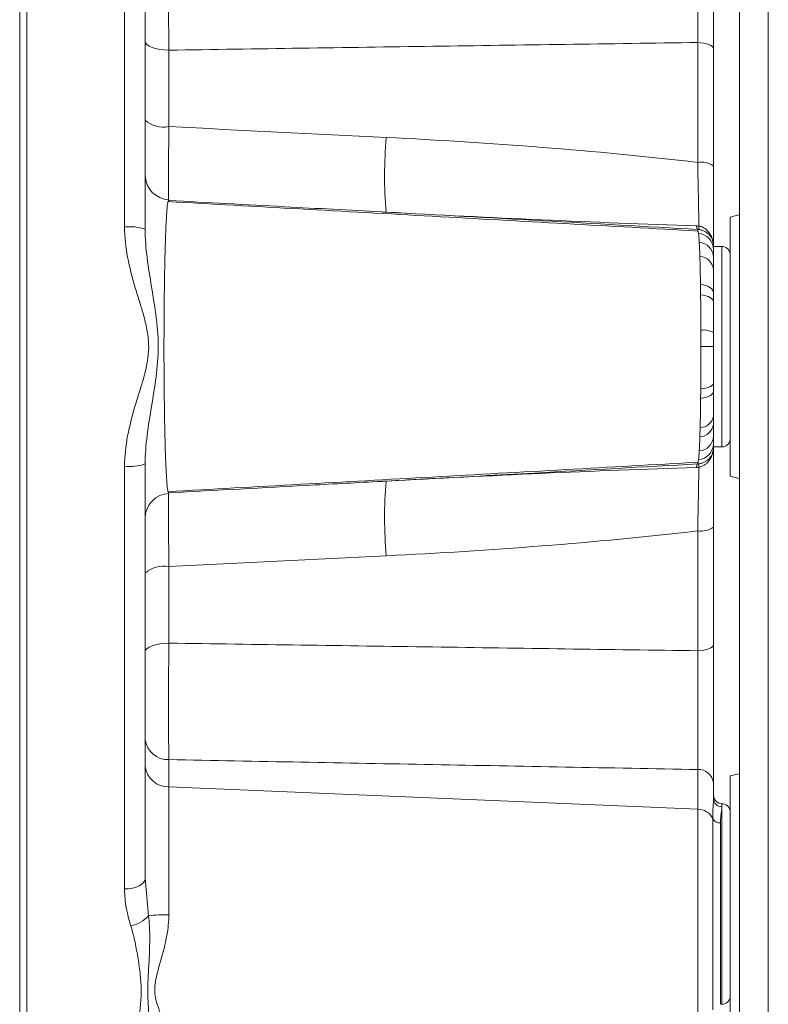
# Model space of a CAD drawing. Header units: millimetres. Extents: x 278 to 1769, y 540 to 2657.
# Tile 7 of 12: x 1190 to 1280, y 1766 to 1884. Entities that reach past the tile are written whole.
import ezdxf

# ---------------------------------------------------------------- set-up
doc = ezdxf.new("R2010")
doc.units = ezdxf.units.MM

msp = doc.modelspace()

# ---------------------------------------------------------------- linework, layer by layer
at = {"color": 7, "linetype": 'Continuous', "lineweight": 15}
for p, q in [((1276.49, 1612.6), (1276.49, 1995.03)), ((1279.94, 1612.6), (1279.94, 1995.03)), ((1190.12, 1844.62), (1190.12, 1976.52)), ((1190.98, 1963.9), (1190.98, 1712.74)), ((1202.71, 1858.98), (1202.71, 1909.72)), ((1205.17, 1908.48), (1205.17, 1858.71)), ((1271.47, 1866.74), (1271.47, 1881.13)), ((1208.02, 1880.21), (1208.02, 1871.03)), ((1273.37, 1880.37), (1273.37, 1866.28)), ((1208.02, 1862.16), (1207.91, 1862)), ((1275.38, 1829.07), (1275.38, 1860.17)), ((1271.54, 1858.42), (1271.5, 1858.69)), ((1274.38, 1856.66), (1273.37, 1856.66)), ((1190.12, 1712.73), (1190.12, 1844.62)), ((1273.37, 1832.59), (1274.38, 1832.59)), ((1202.71, 1779.52), (1202.71, 1830.26)), ((1205.17, 1830.53), (1205.17, 1780.76)), ((1271.5, 1830.55), (1271.54, 1830.83)), ((1242.12, 1828.92), (1236.3, 1828.6)), ((1238.85, 1828.74), (1236.65, 1828.62)), ((1273.37, 1822.96), (1273.37, 1808.87)), ((1271.47, 1808.11), (1271.47, 1822.5)), ((1208.02, 1818.22), (1208.02, 1809.03)), ((1208.02, 1795.04), (1208.02, 1791.79)), ((1271.47, 1789.1), (1271.47, 1793.86)), ((1275.38, 1762.34), (1275.38, 1793.08)), ((1273.37, 1792.24), (1273.37, 1790.37)), ((1208.02, 1791.79), (1208.02, 1776.42)), ((1271.47, 1789.1), (1208.02, 1791.79)), ((1274.38, 1765.67), (1274.38, 1789.39)), ((1205.17, 1780.76), (1205.2, 1780.38)), ((1274.22, 1765.67), (1274.38, 1765.67))]:
    msp.add_line(p, q, dxfattribs=at)
at = {"color": 8, "linetype": 'Continuous', "lineweight": 15}
for p, q in [((1271.58, 1858.21), (1271.54, 1858.42)), ((1274.38, 1832.59), (1274.38, 1856.66)), ((1271.54, 1830.83), (1271.58, 1831.04)), ((1237.75, 1828.68), (1234.11, 1828.48)), ((1274.38, 1789.74), (1274.38, 1789.39)), ((1271.47, 1763.63), (1271.47, 1789.1)), ((1273.27, 1764.99), (1273.27, 1788)), ((1274.22, 1787.44), (1274.22, 1765.67)), ((1205.2, 1780.38), (1205.58, 1776.31))]:
    msp.add_line(p, q, dxfattribs=at)
at = {"color": 7, "linetype": 'Continuous', "lineweight": 15, "flags": 128}
for points in [[(1205.17, 1881.28), (1205.22, 1881.08), (1205.38, 1880.88), (1205.64, 1880.7), (1206, 1880.54), (1206.43, 1880.41), (1206.92, 1880.31), (1207.46, 1880.24), (1208.02, 1880.21)], [(1271.47, 1881.13), (1271.85, 1881.11), (1272.21, 1881.06), (1272.54, 1880.99), (1272.82, 1880.89), (1273.06, 1880.78), (1273.23, 1880.65), (1273.34, 1880.52), (1273.37, 1880.37)], [(1276.49, 1860.47), (1276.4, 1860.43), (1275.38, 1860.17)], [(1273.37, 1851.06), (1273.34, 1851.24), (1273.26, 1851.41), (1273.12, 1851.58), (1272.93, 1851.73), (1272.7, 1851.86), (1272.43, 1851.96), (1272.13, 1852.05), (1271.81, 1852.1)], [(1273.37, 1849.97), (1273.35, 1850.11), (1273.26, 1850.26), (1273.12, 1850.39), (1272.94, 1850.52), (1272.71, 1850.63), (1272.44, 1850.71), (1272.14, 1850.78), (1271.82, 1850.83)], [(1273.37, 1844.62), (1273.35, 1844.62), (1273.26, 1844.62), (1273.13, 1844.62), (1272.95, 1844.62), (1272.73, 1844.62), (1272.47, 1844.62), (1272.17, 1844.62), (1271.86, 1844.62)], [(1273.37, 1839.27), (1273.35, 1839.13), (1273.26, 1838.98), (1273.12, 1838.85), (1272.94, 1838.72), (1272.71, 1838.62), (1272.44, 1838.53), (1272.14, 1838.46), (1271.82, 1838.41)], [(1273.37, 1840.25), (1273.35, 1840.13), (1273.26, 1840.02), (1273.13, 1839.91), (1272.94, 1839.8), (1272.72, 1839.72), (1272.45, 1839.64), (1272.15, 1839.59), (1271.84, 1839.55)], [(1275.38, 1829.07), (1276.4, 1828.81), (1276.49, 1828.77)], [(1208.02, 1809.03), (1207.46, 1809), (1206.92, 1808.93), (1206.43, 1808.83), (1206, 1808.7), (1205.64, 1808.54), (1205.38, 1808.36), (1205.22, 1808.17), (1205.17, 1807.96)], [(1273.37, 1808.87), (1273.34, 1808.73), (1273.23, 1808.59), (1273.06, 1808.46), (1272.82, 1808.35), (1272.54, 1808.25), (1272.21, 1808.18), (1271.85, 1808.13), (1271.47, 1808.11)], [(1276.49, 1793.38), (1276.4, 1793.34), (1275.38, 1793.08)], [(1205.17, 1780.76), (1205.12, 1780.52), (1204.98, 1780.29), (1204.76, 1780.08), (1204.45, 1779.89), (1204.08, 1779.74), (1203.65, 1779.62), (1203.19, 1779.55), (1202.71, 1779.52)]]:
    msp.add_lwpolyline(points, dxfattribs=at)
at = {"color": 7, "linetype": 'Continuous', "lineweight": 15}
for centre, radius, start, end in [((1207.39, 1874.29), 3.32, 228.0381, 280.9262), ((1284.83, 1865.11), 50.93, 174.7974, 184.8967), ((1271.9, 1864.35), 2.43, 52.7726, 100.1748), ((1208.18, 1865.25), 3.01, 181.7033, 267.2323), ((1234.09, 1860.84), 0.0754, 266.4654, 284.9729), ((1203.31, 1853.17), 5.85, 71.4335, 95.898), ((1271.94, 1859.13), 0.629, 180.9516, 224.8198), ((1271.41, 1856.26), 1.96, 0.8785, 84.9861), ((1273.23, 1858.89), 1.63, 172.5927, 187.4073), ((1271.51, 1855.27), 1.87, 2.9352, 85.4269), ((1274.38, 1855.65), 1, 0, 90), ((1271.66, 1853.72), 1.72, 6.7816, 87.8522), ((1272.16, 1843.95), 2.67, 63.0169, 96.538), ((1271.76, 1836.55), 1.64, 270.0787, 350.0888), ((1271.66, 1835.52), 1.72, 272.148, 353.2187), ((1271.51, 1833.97), 1.87, 274.5731, 357.065), ((1274.38, 1833.59), 1, 270, 0), ((1271.41, 1833), 1.96, 275.0225, 359.0941), ((1203.31, 1836.08), 5.85, 264.102, 288.5665), ((1271.94, 1830.11), 0.629, 135.1802, 179.0484), ((1273.23, 1830.35), 1.63, 172.5927, 187.4073), ((1284.83, 1824.13), 50.93, 175.1033, 185.2026), ((1208.18, 1824), 3.01, 92.706, 179.3937), ((1271.9, 1824.9), 2.43, 259.8252, 307.2274), ((1207.39, 1814.95), 3.32, 79.0738, 131.9619), ((1207.89, 1797.77), 2.73, 186.2757, 272.8274), ((1207.89, 1794.52), 2.73, 186.2757, 272.8274), ((1271.56, 1792.04), 1.82, 6.2757, 92.8274), ((1274.38, 1790.75), 1, 180, 270), ((1274.36, 1790.38), 0.989, 180.8543, 270.8295), ((1274.38, 1788.74), 1, 0, 90), ((1271.49, 1787.1), 1.99, 26.602, 90.3809), ((1274.17, 1788.45), 1.01, 206.8621, 272.8841), ((1202.69, 1778.85), 3.85, 281.5622, 318.7087), ((1207.84, 1753.2), 23.22, 89.5637, 95.5889), ((1274.38, 1766.67), 1, 270, 0)]:
    msp.add_arc(centre, radius, start, end, dxfattribs=at)
for points, knots in [([(1273.37, 1897), (1273.37, 1896.54), (1273.37, 1895.53), (1273.37, 1894.34), (1273.37, 1893.05), (1273.37, 1892.38), (1273.37, 1890.99), (1273.37, 1890.26), (1273.37, 1889.14), (1273.37, 1888.75), (1273.37, 1887.99), (1273.37, 1887.61), (1273.37, 1886.46), (1273.37, 1885.69), (1273.37, 1884.51), (1273.37, 1884.12), (1273.37, 1883.35), (1273.37, 1882.97), (1273.37, 1881.84), (1273.37, 1881.1), (1273.37, 1880.37)], [0, 0, 0, 0, 0.125, 0.25, 0.25, 0.375, 0.375, 0.5, 0.5, 0.5625, 0.5625, 0.625, 0.625, 0.75, 0.75, 0.8125, 0.8125, 0.875, 0.875, 1, 1, 1, 1]), ([(1271.47, 1881.13), (1271.48, 1881.75), (1271.48, 1882.39), (1271.49, 1883.36), (1271.49, 1883.68), (1271.49, 1884.34), (1271.49, 1884.68), (1271.5, 1885.68), (1271.5, 1886.35), (1271.5, 1887.66), (1271.5, 1888.32), (1271.5, 1889.61), (1271.5, 1890.23), (1271.5, 1891.42), (1271.5, 1892), (1271.49, 1893.1), (1271.48, 1894.12), (1271.48, 1894.99), (1271.47, 1895.38)], [0, 0, 0, 0, 0.125, 0.125, 0.1875, 0.1875, 0.25, 0.25, 0.375, 0.375, 0.5, 0.5, 0.625, 0.625, 0.75, 0.75, 0.875, 1, 1, 1, 1]), ([(1208.02, 1894.2), (1208.01, 1893.82), (1208.01, 1893.39), (1208, 1892.46), (1207.99, 1891.96), (1207.99, 1890.89), (1207.98, 1890.33), (1207.98, 1889.16), (1207.98, 1888.55), (1207.98, 1887.6), (1207.98, 1887.28), (1207.98, 1886.64), (1207.98, 1886.32), (1207.98, 1885.35), (1207.99, 1884.7), (1207.99, 1883.72), (1207.99, 1883.39), (1208, 1882.74), (1208, 1882.42), (1208.01, 1881.46), (1208.01, 1880.83), (1208.02, 1880.21)], [0, 0, 0, 0, 0.125, 0.125, 0.25, 0.25, 0.375, 0.375, 0.5, 0.5, 0.5625, 0.5625, 0.625, 0.625, 0.75, 0.75, 0.8125, 0.8125, 0.875, 0.875, 1, 1, 1, 1]), ([(1271.47, 1881.13), (1260.88, 1880.98), (1250.29, 1880.83), (1239.7, 1880.68), (1229.14, 1880.52), (1218.58, 1880.37), (1208.02, 1880.21)], [0.00190489, 0.00190489, 0.00190489, 0.00190489, 0.03374003, 0.03374003, 0.03374003, 0.06548481, 0.06548481, 0.06548481, 0.06548481]), ([(1208.02, 1871.03), (1208.01, 1870.39), (1208.01, 1869.77), (1208, 1868.58), (1207.99, 1868.01), (1207.99, 1866.92), (1207.98, 1866.4), (1207.98, 1865.45), (1207.98, 1865.02), (1207.98, 1864.42), (1207.98, 1864.23), (1207.98, 1863.88), (1207.98, 1863.71), (1207.98, 1863.26), (1207.98, 1863), (1207.99, 1862.69), (1207.99, 1862.59), (1207.99, 1862.44), (1208, 1862.37), (1208, 1862.22), (1208.01, 1862.17), (1208.02, 1862.17)], [0, 0, 0, 0, 0.125, 0.125, 0.25, 0.25, 0.375, 0.375, 0.5, 0.5, 0.5625, 0.5625, 0.625, 0.625, 0.75, 0.75, 0.8125, 0.8125, 0.875, 0.875, 1, 1, 1, 1]), ([(1234.11, 1869.73), (1240.35, 1869.42), (1246.59, 1869.03), (1259.04, 1868.05), (1265.27, 1867.47), (1271.47, 1866.74)], [0, 0, 0, 0, 0.5, 0.5, 1, 1, 1, 1]), ([(1271.62, 1859.1), (1271.61, 1859.51), (1271.6, 1859.99), (1271.59, 1860.81), (1271.58, 1861.1), (1271.57, 1861.71), (1271.57, 1862.02), (1271.55, 1863), (1271.53, 1863.7), (1271.5, 1865.18), (1271.49, 1865.95), (1271.47, 1866.74)], [0, 0, 0, 0, 0.25, 0.25, 0.375, 0.375, 0.5, 0.5, 0.75, 0.75, 1, 1, 1, 1]), ([(1273.37, 1866.28), (1273.37, 1865.24), (1273.37, 1864.24), (1273.37, 1862.81), (1273.37, 1862.34), (1273.37, 1861.44), (1273.37, 1861.01), (1273.37, 1860.18), (1273.37, 1859.79), (1273.37, 1859.05), (1273.37, 1858.69), (1273.37, 1857.7), (1273.37, 1857.15), (1273.37, 1856.7)], [0, 0, 0, 0, 0.25, 0.25, 0.375, 0.375, 0.5, 0.5, 0.625, 0.625, 0.75, 0.75, 1, 1, 1, 1]), ([(1271.55, 1858.5), (1260.92, 1859.09), (1239.7, 1860.27), (1218.49, 1861.44), (1207.92, 1862.03)], [0, 0, 0, 0, 0.501235, 1, 1, 1, 1]), ([(1233.57, 1860.79), (1229.68, 1861), (1225.8, 1861.21), (1221.91, 1861.42), (1217.28, 1861.67), (1212.65, 1861.92), (1208.02, 1862.17)], [0.00052452, 0.00052452, 0.00052452, 0.00052452, 0.0122076, 0.0122076, 0.0122076, 0.02613593, 0.02613593, 0.02613593, 0.02613593]), ([(1234.09, 1860.76), (1240.29, 1860.43), (1246.49, 1860.12), (1258.9, 1859.57), (1265.1, 1859.32), (1271.31, 1859.12)], [0, 0, 0, 0, 0.5, 0.5, 1, 1, 1, 1]), ([(1271.5, 1858.69), (1265.26, 1859.04), (1259.03, 1859.39), (1246.57, 1860.09), (1240.34, 1860.43), (1234.11, 1860.77)], [0, 0, 0, 0, 0.5, 0.5, 1, 1, 1, 1]), ([(1202.71, 1830.26), (1202.71, 1831.49), (1202.85, 1832.7), (1203.3, 1835.09), (1203.61, 1836.27), (1204.13, 1838.03), (1204.31, 1838.62), (1204.68, 1839.8), (1204.86, 1840.38), (1205.34, 1842.16), (1205.6, 1843.36), (1205.6, 1845.24), (1205.54, 1845.86), (1205.33, 1847.07), (1205.18, 1847.67), (1204.86, 1848.85), (1204.68, 1849.44), (1204.32, 1850.61), (1204.13, 1851.2), (1203.61, 1852.97), (1203.3, 1854.15), (1202.85, 1856.54), (1202.71, 1857.75), (1202.71, 1858.98)], [0, 0, 0, 0, 0.125, 0.125, 0.25, 0.25, 0.3125, 0.3125, 0.375, 0.375, 0.5, 0.5, 0.5625, 0.5625, 0.625, 0.625, 0.6875, 0.6875, 0.75, 0.75, 0.875, 0.875, 1, 1, 1, 1]), ([(1205.17, 1858.71), (1205.17, 1857.57), (1205.27, 1856.43), (1205.56, 1854.13), (1205.75, 1852.96), (1206.13, 1850.62), (1206.33, 1849.44), (1206.56, 1847.65), (1206.63, 1847.05), (1206.72, 1845.84), (1206.75, 1845.23), (1206.75, 1843.39), (1206.64, 1842.19), (1206.33, 1839.8), (1206.13, 1838.62), (1205.75, 1836.28), (1205.56, 1835.12), (1205.27, 1832.81), (1205.17, 1831.67), (1205.17, 1830.53)], [0, 0, 0, 0, 0.125, 0.125, 0.25, 0.25, 0.375, 0.375, 0.4375, 0.4375, 0.5, 0.5, 0.625, 0.625, 0.75, 0.75, 0.875, 0.875, 1, 1, 1, 1]), ([(1271.62, 1859.1), (1271.75, 1859.08), (1271.88, 1859.04), (1272.13, 1858.93), (1272.24, 1858.87), (1272.46, 1858.71), (1272.56, 1858.62), (1272.75, 1858.43), (1272.83, 1858.32), (1272.98, 1858.1), (1273.05, 1857.99), (1273.17, 1857.75), (1273.21, 1857.62), (1273.29, 1857.36), (1273.32, 1857.23), (1273.36, 1856.97), (1273.37, 1856.83), (1273.37, 1856.7)], [0, 0, 0, 0, 0.125, 0.125, 0.25, 0.25, 0.375, 0.375, 0.5, 0.5, 0.625, 0.625, 0.75, 0.75, 0.875, 0.875, 1, 1, 1, 1]), ([(1271.62, 1858.68), (1271.75, 1858.66), (1271.88, 1858.63), (1272.12, 1858.56), (1272.24, 1858.5), (1272.46, 1858.38), (1272.56, 1858.31), (1272.75, 1858.16), (1272.84, 1858.07), (1272.99, 1857.89), (1273.06, 1857.79), (1273.14, 1857.63), (1273.17, 1857.58), (1273.22, 1857.48), (1273.24, 1857.42), (1273.3, 1857.26), (1273.32, 1857.15), (1273.36, 1856.93), (1273.37, 1856.81), (1273.37, 1856.7)], [0, 0, 0, 0, 0.125, 0.125, 0.25, 0.25, 0.375, 0.375, 0.5, 0.5, 0.625, 0.625, 0.6875, 0.6875, 0.75, 0.75, 0.875, 0.875, 1, 1, 1, 1]), ([(1273.37, 1856.7), (1273.37, 1856.7), (1273.37, 1856.7), (1273.37, 1856.68), (1273.37, 1856.66), (1273.37, 1856.56), (1273.37, 1856.45), (1273.37, 1856.29)], [0, 0, 0, 0, 0.25, 0.25, 0.5, 0.5, 1, 1, 1, 1]), ([(1271.81, 1852.1), (1271.8, 1852.73), (1271.78, 1853.33), (1271.76, 1854.44), (1271.74, 1854.96), (1271.73, 1855.44)], [0, 0, 0, 0, 0.5, 0.5, 1, 1, 1, 1]), ([(1273.37, 1853.92), (1273.37, 1853.51), (1273.37, 1853.07), (1273.37, 1852.11), (1273.37, 1851.6), (1273.37, 1851.06)], [0, 0, 0, 0, 0.5, 0.5, 1, 1, 1, 1]), ([(1271.86, 1846.6), (1271.86, 1847.34), (1271.85, 1848.06), (1271.84, 1849.47), (1271.83, 1850.16), (1271.82, 1850.83)], [0, 0, 0, 0, 0.5, 0.5, 1, 1, 1, 1]), ([(1273.37, 1849.97), (1273.37, 1849.39), (1273.37, 1848.8), (1273.37, 1847.58), (1273.37, 1846.96), (1273.37, 1846.32)], [0, 0, 0, 0, 0.5, 0.5, 1, 1, 1, 1]), ([(1271.84, 1839.55), (1271.85, 1840.36), (1271.85, 1841.19), (1271.86, 1842.88), (1271.86, 1843.75), (1271.86, 1844.62)], [0, 0, 0, 0, 0.5, 0.5, 1, 1, 1, 1]), ([(1273.37, 1844.62), (1273.37, 1843.87), (1273.37, 1843.13), (1273.37, 1841.67), (1273.37, 1840.95), (1273.37, 1840.25)], [0, 0, 0, 0, 0.5, 0.5, 1, 1, 1, 1]), ([(1271.62, 1830.56), (1271.75, 1830.58), (1271.88, 1830.61), (1272.12, 1830.69), (1272.24, 1830.74), (1272.46, 1830.86), (1272.56, 1830.93), (1272.75, 1831.08), (1272.84, 1831.17), (1272.99, 1831.36), (1273.06, 1831.45), (1273.14, 1831.61), (1273.17, 1831.66), (1273.22, 1831.77), (1273.24, 1831.82), (1273.3, 1831.98), (1273.32, 1832.09), (1273.36, 1832.31), (1273.37, 1832.43), (1273.37, 1832.54)], [0, 0, 0, 0, 0.125, 0.125, 0.25, 0.25, 0.375, 0.375, 0.5, 0.5, 0.625, 0.625, 0.6875, 0.6875, 0.75, 0.75, 0.875, 0.875, 1, 1, 1, 1]), ([(1271.62, 1830.14), (1271.75, 1830.17), (1271.88, 1830.2), (1272.13, 1830.31), (1272.24, 1830.38), (1272.46, 1830.53), (1272.56, 1830.62), (1272.75, 1830.81), (1272.83, 1830.92), (1272.98, 1831.14), (1273.05, 1831.26), (1273.17, 1831.5), (1273.21, 1831.62), (1273.29, 1831.88), (1273.32, 1832.01), (1273.36, 1832.27), (1273.37, 1832.41), (1273.37, 1832.54)], [0, 0, 0, 0, 0.125, 0.125, 0.25, 0.25, 0.375, 0.375, 0.5, 0.5, 0.625, 0.625, 0.75, 0.75, 0.875, 0.875, 1, 1, 1, 1]), ([(1273.37, 1832.97), (1273.37, 1832.8), (1273.37, 1832.69), (1273.37, 1832.58), (1273.37, 1832.56), (1273.37, 1832.54), (1273.37, 1832.54), (1273.37, 1832.54)], [0, 0, 0, 0, 0.5, 0.5, 0.75, 0.75, 1, 1, 1, 1]), ([(1273.37, 1832.54), (1273.37, 1832.09), (1273.37, 1831.54), (1273.37, 1830.55), (1273.37, 1830.2), (1273.37, 1829.45), (1273.37, 1829.06), (1273.37, 1828.24), (1273.37, 1827.8), (1273.37, 1826.9), (1273.37, 1826.43), (1273.37, 1825), (1273.37, 1824.01), (1273.37, 1822.96)], [0, 0, 0, 0, 0.25, 0.25, 0.375, 0.375, 0.5, 0.5, 0.625, 0.625, 0.75, 0.75, 1, 1, 1, 1]), ([(1207.92, 1827.21), (1218.49, 1827.8), (1239.7, 1828.97), (1260.92, 1830.15), (1271.55, 1830.75)], [0, 0, 0, 0, 0.498767, 1, 1, 1, 1]), ([(1271.31, 1830.12), (1265.1, 1829.92), (1258.9, 1829.68), (1246.49, 1829.12), (1240.29, 1828.81), (1234.09, 1828.48)], [0, 0, 0, 0, 0.5, 0.5, 1, 1, 1, 1]), ([(1238.87, 1828.74), (1243.21, 1828.97), (1254.09, 1829.57), (1264.96, 1830.18), (1271.5, 1830.55)], [0, 0, 0, 0, 0.399605, 1, 1, 1, 1]), ([(1271.47, 1822.5), (1271.49, 1823.3), (1271.5, 1824.06), (1271.53, 1825.16), (1271.53, 1825.52), (1271.55, 1826.22), (1271.55, 1826.56), (1271.57, 1827.54), (1271.58, 1828.14), (1271.6, 1828.96), (1271.6, 1829.22), (1271.61, 1829.71), (1271.62, 1829.94), (1271.62, 1830.14)], [0, 0, 0, 0, 0.25, 0.25, 0.375, 0.375, 0.5, 0.5, 0.75, 0.75, 0.875, 0.875, 1, 1, 1, 1]), ([(1208.02, 1827.07), (1213.69, 1827.37), (1219.36, 1827.68), (1225.04, 1827.99), (1227.88, 1828.14), (1230.73, 1828.3), (1233.57, 1828.45)], [0.0028544, 0.0028544, 0.0028544, 0.0028544, 0.01991103, 0.01991103, 0.01991103, 0.02846581, 0.02846581, 0.02846581, 0.02846581]), ([(1207.91, 1827.23), (1207.95, 1827.1), (1207.99, 1826.95), (1208.02, 1827), (1208.03, 1827.01)], [0, 0, 0, 0, 0.80723, 1, 1, 1, 1]), ([(1208.02, 1827.07), (1208.01, 1827.07), (1208, 1827.02), (1207.99, 1826.82), (1207.99, 1826.66), (1207.98, 1826.25), (1207.98, 1825.99), (1207.98, 1825.38), (1207.98, 1825.03), (1207.98, 1824.43), (1207.98, 1824.22), (1207.98, 1823.78), (1207.98, 1823.55), (1207.98, 1822.84), (1207.99, 1822.33), (1207.99, 1821.51), (1207.99, 1821.23), (1208, 1820.66), (1208, 1820.36), (1208.01, 1819.47), (1208.01, 1818.85), (1208.02, 1818.22)], [0, 0, 0, 0, 0.125, 0.125, 0.25, 0.25, 0.375, 0.375, 0.5, 0.5, 0.5625, 0.5625, 0.625, 0.625, 0.75, 0.75, 0.8125, 0.8125, 0.875, 0.875, 1, 1, 1, 1]), ([(1271.47, 1822.5), (1265.27, 1821.77), (1259.04, 1821.19), (1246.59, 1820.21), (1240.35, 1819.82), (1234.11, 1819.51)], [0, 0, 0, 0, 0.5, 0.5, 1, 1, 1, 1]), ([(1208.02, 1809.03), (1208.01, 1808.41), (1208.01, 1807.79), (1208, 1806.51), (1207.99, 1805.86), (1207.99, 1804.55), (1207.98, 1803.89), (1207.98, 1802.6), (1207.98, 1801.96), (1207.98, 1801.02), (1207.98, 1800.71), (1207.98, 1800.1), (1207.98, 1799.8), (1207.98, 1798.92), (1207.99, 1798.36), (1207.99, 1797.56), (1207.99, 1797.29), (1208, 1796.79), (1208, 1796.55), (1208.01, 1795.85), (1208.01, 1795.43), (1208.02, 1795.04)], [0, 0, 0, 0, 0.125, 0.125, 0.25, 0.25, 0.375, 0.375, 0.5, 0.5, 0.5625, 0.5625, 0.625, 0.625, 0.75, 0.75, 0.8125, 0.8125, 0.875, 0.875, 1, 1, 1, 1]), ([(1208.02, 1809.03), (1218.58, 1808.87), (1229.14, 1808.72), (1239.7, 1808.57), (1250.29, 1808.41), (1260.88, 1808.26), (1271.47, 1808.11)], [0.00285725, 0.00285725, 0.00285725, 0.00285725, 0.03460203, 0.03460203, 0.03460203, 0.06643717, 0.06643717, 0.06643717, 0.06643717]), ([(1273.37, 1808.87), (1273.37, 1808.14), (1273.37, 1806.66), (1273.37, 1805.13), (1273.37, 1803.56), (1273.37, 1802.79), (1273.37, 1801.25), (1273.37, 1800.49), (1273.37, 1799.36), (1273.37, 1798.99), (1273.37, 1798.26), (1273.37, 1797.91), (1273.37, 1796.86), (1273.37, 1796.19), (1273.37, 1795.23), (1273.37, 1794.92), (1273.37, 1794.32), (1273.37, 1794.04), (1273.37, 1793.21), (1273.37, 1792.7), (1273.37, 1792.24)], [0, 0, 0, 0, 0.125, 0.25, 0.25, 0.375, 0.375, 0.5, 0.5, 0.5625, 0.5625, 0.625, 0.625, 0.75, 0.75, 0.8125, 0.8125, 0.875, 0.875, 1, 1, 1, 1]), ([(1271.47, 1793.86), (1271.48, 1794.25), (1271.48, 1794.69), (1271.49, 1795.4), (1271.49, 1795.65), (1271.49, 1796.16), (1271.49, 1796.42), (1271.5, 1797.25), (1271.5, 1797.82), (1271.5, 1799.02), (1271.5, 1799.64), (1271.5, 1800.93), (1271.5, 1801.58), (1271.5, 1802.9), (1271.5, 1803.57), (1271.49, 1804.91), (1271.48, 1806.22), (1271.48, 1807.49), (1271.47, 1808.11)], [0, 0, 0, 0, 0.125, 0.125, 0.1875, 0.1875, 0.25, 0.25, 0.375, 0.375, 0.5, 0.5, 0.625, 0.625, 0.75, 0.75, 0.875, 1, 1, 1, 1]), ([(1271.47, 1793.86), (1260.88, 1794.05), (1250.29, 1794.25), (1239.7, 1794.45), (1229.14, 1794.64), (1218.58, 1794.84), (1208.02, 1795.04)], [0.00190522, 0.00190522, 0.00190522, 0.00190522, 0.03374583, 0.03374583, 0.03374583, 0.06549585, 0.06549585, 0.06549585, 0.06549585]), ([(1273.27, 1788), (1273.27, 1788.49), (1273.29, 1788.93), (1273.34, 1789.72), (1273.37, 1790.07), (1273.37, 1790.37)], [0, 0, 0, 0, 0.5, 0.5, 1, 1, 1, 1]), ([(1274.38, 1789.39), (1274.38, 1789.21), (1274.33, 1788.95), (1274.27, 1788.46), (1274.25, 1788.28), (1274.22, 1787.89), (1274.22, 1787.67), (1274.22, 1787.44)], [0, 0, 0, 0, 0.5, 0.5, 0.75, 0.75, 1, 1, 1, 1]), ([(1203.46, 1775.08), (1203.23, 1775.8), (1203.05, 1776.53), (1202.78, 1778), (1202.71, 1778.75), (1202.71, 1779.52)], [0, 0, 0, 0, 0.5, 0.5, 1, 1, 1, 1]), ([(1205.58, 1776.31), (1205.68, 1775.5), (1205.72, 1774.71), (1205.73, 1773.15), (1205.71, 1772.39), (1205.65, 1770.88), (1205.6, 1770.15), (1205.52, 1768.71), (1205.49, 1768.01), (1205.49, 1766.64), (1205.52, 1765.98), (1205.6, 1764.7), (1205.64, 1764.08), (1205.71, 1762.89), (1205.73, 1762.32), (1205.72, 1761.5), (1205.71, 1761.23), (1205.67, 1760.71), (1205.63, 1760.46), (1205.58, 1760.23)], [0, 0, 0, 0, 0.125, 0.125, 0.25, 0.25, 0.375, 0.375, 0.5, 0.5, 0.625, 0.625, 0.75, 0.75, 0.875, 0.875, 0.9375, 0.9375, 1, 1, 1, 1]), ([(1208.02, 1776.42), (1208.02, 1775.59), (1207.93, 1774.79), (1207.65, 1773.21), (1207.46, 1772.43), (1207.16, 1771.3), (1207.05, 1770.93), (1206.85, 1770.2), (1206.74, 1769.84), (1206.56, 1769.13), (1206.48, 1768.78), (1206.39, 1768.26), (1206.37, 1768.09), (1206.34, 1767.74), (1206.33, 1767.57), (1206.33, 1766.73), (1206.48, 1766.13), (1206.84, 1765), (1207.06, 1764.48), (1207.46, 1763.51), (1207.65, 1763.07), (1207.86, 1762.47), (1207.91, 1762.28), (1208, 1761.92), (1208.02, 1761.76), (1208.02, 1761.6)], [0, 0, 0, 0, 0.125, 0.125, 0.25, 0.25, 0.3125, 0.3125, 0.375, 0.375, 0.4375, 0.4375, 0.46875, 0.46875, 0.5, 0.5, 0.625, 0.625, 0.75, 0.75, 0.875, 0.875, 0.9375, 0.9375, 1, 1, 1, 1]), ([(1203.46, 1759.78), (1203.67, 1760.38), (1203.83, 1760.98), (1204.1, 1762.2), (1204.22, 1762.82), (1204.43, 1764.07), (1204.52, 1764.7), (1204.66, 1765.96), (1204.7, 1766.61), (1204.7, 1767.9), (1204.66, 1768.54), (1204.52, 1769.84), (1204.43, 1770.49), (1204.22, 1771.8), (1204.1, 1772.46), (1203.83, 1773.77), (1203.67, 1774.43), (1203.46, 1775.08)], [0, 0, 0, 0, 0.125, 0.125, 0.25, 0.25, 0.375, 0.375, 0.5, 0.5, 0.625, 0.625, 0.75, 0.75, 0.875, 0.875, 1, 1, 1, 1])]:
    msp.add_open_spline(points, degree=3, knots=knots, dxfattribs=at)
for points in [[(1208.02, 1871.03), (1216.72, 1870.6), (1225.42, 1870.16), (1234.11, 1869.73)], [(1233.57, 1860.79), (1233.74, 1860.78), (1233.92, 1860.77), (1234.09, 1860.76)], [(1234.09, 1860.76), (1233.92, 1860.77), (1233.74, 1860.78), (1233.57, 1860.79)], [(1271.31, 1859.12), (1271.41, 1859.12), (1271.52, 1859.11), (1271.62, 1859.1)], [(1271.62, 1858.68), (1271.58, 1858.68), (1271.54, 1858.69), (1271.5, 1858.69)], [(1271.66, 1857.13), (1271.63, 1857.59), (1271.61, 1857.95), (1271.58, 1858.21)], [(1271.73, 1855.44), (1271.71, 1856.1), (1271.68, 1856.66), (1271.66, 1857.13)], [(1273.37, 1856.29), (1273.37, 1856.07), (1273.37, 1855.76), (1273.37, 1855.37)], [(1273.37, 1855.37), (1273.37, 1854.97), (1273.37, 1854.48), (1273.37, 1853.92)], [(1271.82, 1850.83), (1271.82, 1851.27), (1271.81, 1851.69), (1271.81, 1852.1)], [(1273.37, 1851.06), (1273.37, 1850.71), (1273.37, 1850.34), (1273.37, 1849.97)], [(1271.86, 1844.62), (1271.86, 1845.28), (1271.86, 1845.94), (1271.86, 1846.6)], [(1273.37, 1846.32), (1273.37, 1845.76), (1273.37, 1845.19), (1273.37, 1844.62)], [(1271.82, 1838.41), (1271.83, 1838.78), (1271.83, 1839.16), (1271.84, 1839.55)], [(1273.37, 1840.25), (1273.37, 1839.92), (1273.37, 1839.59), (1273.37, 1839.27)], [(1273.37, 1839.27), (1273.37, 1838.16), (1273.37, 1837.16), (1273.37, 1836.27)], [(1271.76, 1834.91), (1271.79, 1835.95), (1271.81, 1837.12), (1271.82, 1838.41)], [(1273.37, 1836.27), (1273.37, 1835.93), (1273.37, 1835.62), (1273.37, 1835.32)], [(1271.73, 1833.8), (1271.74, 1834.15), (1271.75, 1834.52), (1271.76, 1834.91)], [(1273.37, 1835.32), (1273.37, 1834.76), (1273.37, 1834.28), (1273.37, 1833.87)], [(1271.66, 1832.11), (1271.68, 1832.58), (1271.71, 1833.15), (1271.73, 1833.8)], [(1273.37, 1833.87), (1273.37, 1833.49), (1273.37, 1833.19), (1273.37, 1832.97)], [(1271.58, 1831.04), (1271.61, 1831.3), (1271.63, 1831.66), (1271.66, 1832.11)], [(1271.62, 1830.14), (1271.52, 1830.13), (1271.41, 1830.12), (1271.31, 1830.12)], [(1271.5, 1830.55), (1271.54, 1830.56), (1271.58, 1830.56), (1271.62, 1830.56)], [(1234.09, 1828.48), (1233.92, 1828.47), (1233.74, 1828.46), (1233.57, 1828.45)], [(1233.57, 1828.45), (1233.74, 1828.46), (1233.92, 1828.47), (1234.09, 1828.48)], [(1234.11, 1819.51), (1225.42, 1819.08), (1216.72, 1818.65), (1208.02, 1818.22)]]:
    msp.add_open_spline(points, degree=3, dxfattribs=at)
at = {"color": 8, "linetype": 'Continuous', "lineweight": 15}
msp.add_open_spline([(1207.91, 1862), (1207.91, 1862), (1207.88, 1861.96), (1207.81, 1861.27), (1207.7, 1859.88), (1207.61, 1857.68), (1207.54, 1854.96), (1207.49, 1852.4), (1207.46, 1849.59), (1207.44, 1846.67), (1207.43, 1843.66), (1207.45, 1840.71), (1207.48, 1837.85), (1207.52, 1835.21), (1207.57, 1832.81), (1207.64, 1830.78), (1207.72, 1829.1), (1207.81, 1827.94), (1207.88, 1827.31), (1207.91, 1827.23), (1207.91, 1827.23)], degree=3, knots=[0, 0, 0, 0, 0.00427, 0.063412, 0.124251, 0.220055, 0.279071, 0.339812, 0.39883, 0.459594, 0.518465, 0.579074, 0.637901, 0.698455, 0.757299, 0.81785, 0.876815, 0.937472, 0.996558, 1, 1, 1, 1], dxfattribs=at)

doc.saveas('drawing.dxf')
